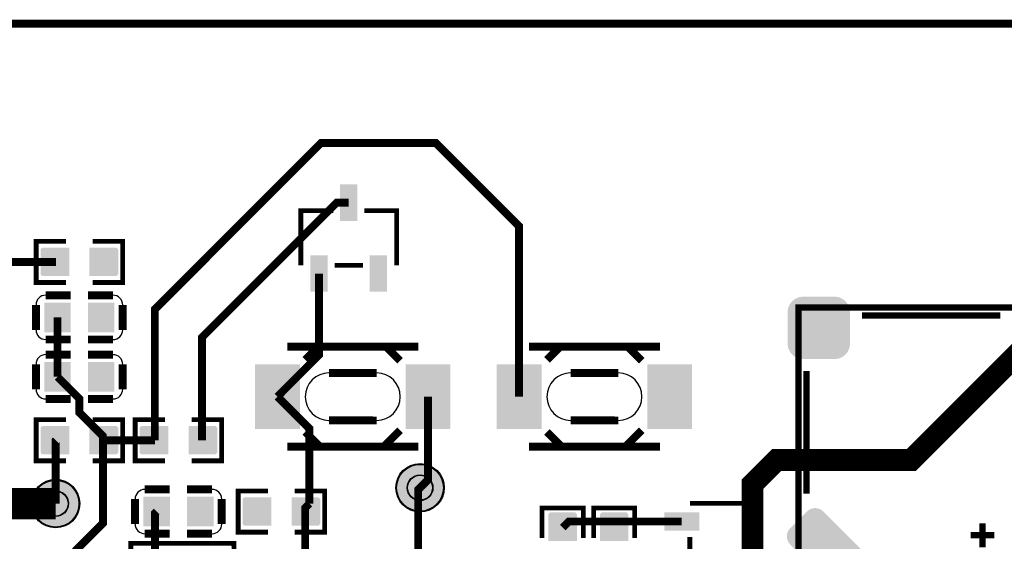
# Model space of a CAD drawing. Header units: millimetres. Extents: x -7 to 115, y -66 to 7.
# Tile 5 of 6: x 64 to 96, y -10 to 7. Entities that reach past the tile are written whole.
import ezdxf

# ---------------------------------------------------------------- set-up
doc = ezdxf.new("R2010")
doc.units = ezdxf.units.MM
for name, color, linetype, true_color in [('BoardOutLine', 7, 'Continuous', 0xff00ff), ('BottomLayer', 7, 'Continuous', 0x0000ff), ('BottomSolderMaskLayer', 7, 'Continuous', 0xaa00ff), ('Document', 7, 'Continuous', 0xffffff), ('Multi-Layer', 7, 'Continuous', 0xc0c0c0), ('TopLayer', 7, 'Continuous', 0xff0000), ('TopPasteMaskLayer', 7, 'Continuous', 0x808080), ('TopSilkLayer', 7, 'Continuous', 0xffcc00), ('TopSolderMaskLayer', 7, 'Continuous', 0x800080)]:
    doc.layers.add(name, color=color, linetype=linetype, true_color=true_color)

msp = doc.modelspace()

# ---------------------------------------------------------------- hatches: boundary and pattern name
at = {"layer": 'BottomSolderMaskLayer'}
for points in [[(76.05975361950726, -8.255016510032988, 1), (77.61055372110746, -8.255016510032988, 1)], [(64.37573025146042, -8.763017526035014, 1), (65.92653035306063, -8.763017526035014, 1)]]:
    msp.add_hatch(color=256, dxfattribs=at).paths.add_polyline_path(points)
at = {"layer": 'TopLayer'}
for points in [[(74.28343916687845, 0.346913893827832), (74.81541783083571, 0.346913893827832), (74.81541783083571, 1.4169164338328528), (74.28343916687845, 1.4169164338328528)], [(65.56311912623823, -1.44800609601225), (65.56311912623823, -0.583997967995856), (64.75664211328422, -0.583997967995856), (64.75664211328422, -1.44800609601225)], [(66.26314452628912, -1.44800609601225), (66.26314452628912, -0.583997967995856), (67.06962153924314, -0.583997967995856), (67.06962153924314, -1.44800609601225)], [(73.3334264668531, -1.9230886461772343), (73.8654305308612, -1.9230886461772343), (73.8654305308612, -0.8530861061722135), (73.3334264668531, -0.8530861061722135)], [(75.23342646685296, -1.9230886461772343), (75.76543053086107, -1.9230886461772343), (75.76543053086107, -0.8530861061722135), (75.23342646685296, -0.8530861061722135)], [(90.61823723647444, -3.6309372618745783), (90.61442722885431, -3.691389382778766), (90.60375920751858, -3.7505715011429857), (90.58572517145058, -3.8082296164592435), (90.56083312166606, -3.8633477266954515), (90.52959105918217, -3.9151638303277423), (90.49250698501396, -3.962661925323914), (90.44983489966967, -4.00533401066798), (90.4023368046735, -4.042418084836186), (90.35052070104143, -4.073660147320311), (90.29540259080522, -4.098552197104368), (90.23774447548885, -4.11658623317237), (90.17856235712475, -4.127254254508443), (90.11811023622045, -4.131064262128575), (89.11811023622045, -4.131064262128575), (89.05791211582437, -4.127254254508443), (88.99847599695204, -4.11658623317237), (88.94081788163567, -4.098552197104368), (88.88569977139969, -4.073660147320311), (88.83413766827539, -4.042418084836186), (88.78663957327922, -4.00533401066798), (88.74396748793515, -3.962661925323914), (88.70662941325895, -3.9151638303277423), (88.6753873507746, -3.8633477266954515), (88.65074930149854, -3.8082296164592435), (88.63271526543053, -3.7505715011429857), (88.62179324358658, -3.691389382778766), (88.61823723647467, -3.6309372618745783), (88.61823723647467, -2.6309372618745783), (88.62179324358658, -2.5707391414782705), (88.63271526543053, -2.5113030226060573), (88.65074930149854, -2.4536449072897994), (88.6753873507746, -2.3985267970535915), (88.70662941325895, -2.3469646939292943), (88.74396748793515, -2.2994665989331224), (88.78663957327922, -2.256794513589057), (88.83413766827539, -2.2194564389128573), (88.88569977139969, -2.188214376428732), (88.94081788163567, -2.1635763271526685), (88.99847599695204, -2.1455422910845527), (89.05791211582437, -2.134620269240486), (89.11811023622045, -2.1310642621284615), (90.11811023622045, -2.1310642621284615), (90.17856235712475, -2.134620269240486), (90.23774447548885, -2.1455422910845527), (90.29540259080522, -2.1635763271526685), (90.35052070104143, -2.188214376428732), (90.4023368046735, -2.2194564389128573), (90.44983489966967, -2.256794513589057), (90.49250698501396, -2.2994665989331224), (90.52959105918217, -2.3469646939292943), (90.56083312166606, -2.3985267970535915), (90.58572517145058, -2.4536449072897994), (90.60375920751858, -2.5113030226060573), (90.61442722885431, -2.5707391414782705), (90.61823723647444, -2.6309372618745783)], [(65.61313182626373, -3.2440182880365), (64.81313182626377, -3.2440182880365), (64.81313182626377, -2.3439928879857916), (65.61313182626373, -2.3439928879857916)], [(67.01313182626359, -3.2440182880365), (66.21313182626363, -3.2440182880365), (66.21313182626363, -2.3439928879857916), (67.01313182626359, -2.3439928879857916)], [(65.61313182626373, -5.149022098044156), (64.81313182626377, -5.149022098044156), (64.81313182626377, -4.248996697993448), (65.61313182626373, -4.248996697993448)], [(67.01313182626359, -5.149022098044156), (66.21313182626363, -5.149022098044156), (66.21313182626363, -4.248996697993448), (67.01313182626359, -4.248996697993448)], [(72.96441452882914, -4.335026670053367), (72.96441452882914, -6.335026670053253), (71.56441452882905, -6.335026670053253), (71.56441452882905, -4.335026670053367)], [(77.7904241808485, -4.335026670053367), (77.7904241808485, -6.335026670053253), (76.39042418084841, -6.335026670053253), (76.39042418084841, -4.335026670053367)], [(80.71143002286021, -4.335026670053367), (80.71143002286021, -6.335026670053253), (79.31143002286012, -6.335026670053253), (79.31143002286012, -4.335026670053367)], [(85.53743967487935, -4.335026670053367), (85.53743967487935, -6.335026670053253), (84.13743967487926, -6.335026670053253), (84.13743967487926, -4.335026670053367)], [(65.56311912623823, -7.163017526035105), (65.56311912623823, -6.299009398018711), (64.75664211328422, -6.299009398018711), (64.75664211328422, -7.163017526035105)], [(66.26314452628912, -7.163017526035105), (66.26314452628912, -6.299009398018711), (67.06962153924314, -6.299009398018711), (67.06962153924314, -7.163017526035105)], [(68.73812547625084, -6.299009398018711), (68.73812547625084, -7.163017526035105), (67.93164846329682, -7.163017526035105), (67.93164846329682, -6.299009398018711)], [(69.43815087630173, -6.299009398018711), (69.43815087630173, -7.163017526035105), (70.24462788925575, -7.163017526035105), (70.24462788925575, -6.299009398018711)], [(67.98813817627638, -8.567005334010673), (68.78813817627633, -8.567005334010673), (68.78813817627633, -9.467030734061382), (67.98813817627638, -9.467030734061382)], [(69.38813817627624, -8.567005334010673), (70.18813817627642, -8.567005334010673), (70.18813817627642, -9.467030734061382), (69.38813817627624, -9.467030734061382)], [(72.04013208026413, -8.585013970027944), (72.04013208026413, -9.449022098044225), (71.23365506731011, -9.449022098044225), (71.23365506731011, -8.585013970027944)], [(72.74015748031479, -8.585013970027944), (72.74015748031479, -9.449022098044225), (73.54663449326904, -9.449022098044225), (73.54663449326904, -8.585013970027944)], [(81.83916687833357, -9.937007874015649), (80.97515875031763, -9.937007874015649), (80.97515875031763, -9.13053086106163), (81.83916687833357, -9.13053086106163)], [(82.62616205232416, -9.937007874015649), (83.49017018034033, -9.937007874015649), (83.49017018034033, -9.13053086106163), (82.62616205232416, -9.13053086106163)], [(84.69057658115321, -9.070231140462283), (84.69057658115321, -9.60223520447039), (85.76057912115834, -9.60223520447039), (85.76057912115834, -9.070231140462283)], [(89.23469646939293, -9.017272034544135), (89.26873253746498, -8.987299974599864), (89.30607061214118, -8.961645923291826), (89.34620269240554, -8.940563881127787), (89.38836677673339, -8.92456184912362), (89.43230886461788, -8.913639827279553), (89.47726695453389, -8.90805181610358), (89.52273304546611, -8.90805181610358), (89.56769113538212, -8.913639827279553), (89.61163322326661, -8.92456184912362), (89.65379730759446, -8.940563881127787), (89.69392938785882, -8.961645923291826), (89.73126746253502, -8.987299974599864), (89.76504953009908, -9.017272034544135), (90.93192786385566, -10.18415036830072), (90.96189992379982, -10.217932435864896), (90.98755397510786, -10.255270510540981), (91.00863601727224, -10.29540259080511), (91.02463804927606, -10.337566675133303), (91.03556007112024, -10.38150876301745), (91.0411480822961, -10.426466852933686), (91.0411480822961, -10.471932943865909), (91.03556007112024, -10.516891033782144), (91.02463804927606, -10.560833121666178), (91.00863601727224, -10.602997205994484), (90.98755397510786, -10.643129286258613), (90.96189992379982, -10.6804673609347), (90.93192786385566, -10.714503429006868), (90.40157480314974, -11.244602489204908), (90.36753873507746, -11.274828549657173), (90.33045466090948, -11.300482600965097), (90.29032258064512, -11.32156464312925), (90.24790449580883, -11.337566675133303), (90.20396240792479, -11.34848869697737), (90.15900431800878, -11.35382270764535), (90.11379222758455, -11.35382270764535), (90.06883413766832, -11.34848869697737), (90.02489204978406, -11.337566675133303), (89.98247396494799, -11.32156464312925), (89.94234188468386, -11.300482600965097), (89.90500381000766, -11.274828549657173), (89.8712217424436, -11.244602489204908), (88.70459740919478, -10.077978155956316), (88.67437134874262, -10.044196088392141), (88.64871729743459, -10.006858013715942), (88.62763525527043, -9.966725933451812), (88.61163322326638, -9.92430784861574), (88.60071120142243, -9.880365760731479), (88.59537719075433, -9.835407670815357), (88.59537719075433, -9.790195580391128), (88.60071120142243, -9.745237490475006), (88.61163322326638, -9.701295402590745), (88.62763525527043, -9.658877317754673), (88.64871729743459, -9.618745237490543), (88.67437134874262, -9.581661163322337), (88.70459740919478, -9.547625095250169)]]:
    msp.add_hatch(color=256, dxfattribs=at).paths.add_polyline_path(points)
at = {"layer": 'TopPasteMaskLayer'}
for points in [[(74.28343916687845, 0.346913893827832), (74.81541783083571, 0.346913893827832), (74.81541783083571, 1.4169164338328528), (74.28343916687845, 1.4169164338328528)], [(64.71811023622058, -1.465989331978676), (65.51811023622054, -1.465989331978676), (65.56812293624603, -1.4159766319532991), (65.56812293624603, -1.1880111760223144), (65.19812039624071, -1.1880111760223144), (65.19812039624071, -0.8580137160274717), (65.56812293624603, -0.8580137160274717), (65.56812293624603, -0.6159766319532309), (65.51811023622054, -0.5659893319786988), (64.71811023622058, -0.5659893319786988), (64.66812293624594, -0.6159766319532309), (64.66812293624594, -1.4159766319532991)], [(67.10815341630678, -0.56601473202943), (66.30815341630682, -0.56601473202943), (66.25814071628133, -0.6160274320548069), (66.25814071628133, -0.8439928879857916), (66.62814325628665, -0.8439928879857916), (66.62814325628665, -1.1739903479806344), (66.25814071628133, -1.1739903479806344), (66.25814071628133, -1.4160274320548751), (66.30815341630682, -1.4660147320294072), (67.10815341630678, -1.4660147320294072), (67.15814071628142, -1.4160274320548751), (67.15814071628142, -0.6160274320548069)], [(73.3334264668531, -1.9230886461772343), (73.8654305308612, -1.9230886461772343), (73.8654305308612, -0.8530861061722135), (73.3334264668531, -0.8530861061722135)], [(75.23342646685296, -1.9230886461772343), (75.76543053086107, -1.9230886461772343), (75.76543053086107, -0.8530861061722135), (75.23342646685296, -0.8530861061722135)], [(65.61313182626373, -3.2440182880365), (64.81313182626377, -3.2440182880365), (64.81313182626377, -2.3439928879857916), (65.61313182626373, -2.3439928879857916)], [(67.01313182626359, -3.2440182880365), (66.21313182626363, -3.2440182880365), (66.21313182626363, -2.3439928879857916), (67.01313182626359, -2.3439928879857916)], [(65.61313182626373, -5.149022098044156), (64.81313182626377, -5.149022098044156), (64.81313182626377, -4.248996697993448), (65.61313182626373, -4.248996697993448)], [(67.01313182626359, -5.149022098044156), (66.21313182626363, -5.149022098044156), (66.21313182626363, -4.248996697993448), (67.01313182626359, -4.248996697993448)], [(72.96441452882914, -4.335026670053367), (72.96441452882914, -6.335026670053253), (71.56441452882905, -6.335026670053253), (71.56441452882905, -4.335026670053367)], [(77.7904241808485, -4.335026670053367), (77.7904241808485, -6.335026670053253), (76.39042418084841, -6.335026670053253), (76.39042418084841, -4.335026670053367)], [(80.71143002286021, -4.335026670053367), (80.71143002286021, -6.335026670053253), (79.31143002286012, -6.335026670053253), (79.31143002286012, -4.335026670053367)], [(85.53743967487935, -4.335026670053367), (85.53743967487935, -6.335026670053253), (84.13743967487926, -6.335026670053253), (84.13743967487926, -4.335026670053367)], [(64.71811023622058, -7.181000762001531), (65.51811023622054, -7.181000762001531), (65.56812293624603, -7.130988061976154), (65.56812293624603, -6.90302260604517), (65.19812039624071, -6.90302260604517), (65.19812039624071, -6.573025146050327), (65.56812293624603, -6.573025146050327), (65.56812293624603, -6.330988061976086), (65.51811023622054, -6.281000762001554), (64.71811023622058, -6.281000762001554), (64.66812293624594, -6.330988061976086), (64.66812293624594, -7.130988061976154)], [(67.10815341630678, -6.281026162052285), (66.30815341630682, -6.281026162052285), (66.25814071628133, -6.331038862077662), (66.25814071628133, -6.559004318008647), (66.62814325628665, -6.559004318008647), (66.62814325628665, -6.88900177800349), (66.25814071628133, -6.88900177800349), (66.25814071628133, -7.13103886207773), (66.30815341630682, -7.181026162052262), (67.10815341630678, -7.181026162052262), (67.15814071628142, -7.13103886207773), (67.15814071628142, -6.331038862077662)], [(67.89311658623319, -7.181000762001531), (68.69311658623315, -7.181000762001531), (68.74312928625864, -7.130988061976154), (68.74312928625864, -6.90302260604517), (68.37312674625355, -6.90302260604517), (68.37312674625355, -6.573025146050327), (68.74312928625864, -6.573025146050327), (68.74312928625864, -6.330988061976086), (68.69311658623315, -6.281000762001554), (67.89311658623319, -6.281000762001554), (67.84312928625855, -6.330988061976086), (67.84312928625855, -7.130988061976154)], [(70.28315976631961, -6.281026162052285), (69.48315976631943, -6.281026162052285), (69.43314706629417, -6.331038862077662), (69.43314706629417, -6.559004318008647), (69.80314960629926, -6.559004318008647), (69.80314960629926, -6.88900177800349), (69.43314706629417, -6.88900177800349), (69.43314706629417, -7.13103886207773), (69.48315976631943, -7.181026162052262), (70.28315976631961, -7.181026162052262), (70.33314706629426, -7.13103886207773), (70.33314706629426, -6.331038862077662)], [(67.98813817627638, -8.567005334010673), (68.78813817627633, -8.567005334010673), (68.78813817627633, -9.467030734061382), (67.98813817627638, -9.467030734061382)], [(69.38813817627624, -8.567005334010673), (70.18813817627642, -8.567005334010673), (70.18813817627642, -9.467030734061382), (69.38813817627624, -9.467030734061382)], [(71.19512319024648, -9.46700533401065), (71.99512319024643, -9.46700533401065), (72.04513589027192, -9.416992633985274), (72.04513589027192, -9.189027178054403), (71.6751333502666, -9.189027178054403), (71.6751333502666, -8.859029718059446), (72.04513589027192, -8.859029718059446), (72.04513589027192, -8.616992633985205), (71.99512319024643, -8.567005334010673), (71.19512319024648, -8.567005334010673), (71.14513589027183, -8.616992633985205), (71.14513589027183, -9.416992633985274)], [(73.5851663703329, -8.567030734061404), (72.78516637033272, -8.567030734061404), (72.73515367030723, -8.617043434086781), (72.73515367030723, -8.845008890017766), (73.10515621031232, -8.845008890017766), (73.10515621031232, -9.175006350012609), (72.73515367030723, -9.175006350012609), (72.73515367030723, -9.41704343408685), (72.78516637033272, -9.467030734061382), (73.5851663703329, -9.467030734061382), (73.63515367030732, -9.41704343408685), (73.63515367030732, -8.617043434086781)], [(80.95717551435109, -9.091998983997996), (80.95717551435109, -9.89199898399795), (81.00718821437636, -9.942011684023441), (81.23515367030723, -9.942011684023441), (81.23515367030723, -9.572009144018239), (81.56515113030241, -9.572009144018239), (81.56515113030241, -9.942011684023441), (81.80718821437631, -9.942011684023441), (81.85717551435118, -9.89199898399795), (81.85717551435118, -9.091998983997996), (81.80718821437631, -9.04201168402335), (81.00718821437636, -9.04201168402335)], [(82.60817881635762, -9.091998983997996), (82.60817881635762, -9.89199898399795), (82.65819151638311, -9.942011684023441), (82.88615697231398, -9.942011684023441), (82.88615697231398, -9.572009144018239), (83.21615443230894, -9.572009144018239), (83.21615443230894, -9.942011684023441), (83.45819151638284, -9.942011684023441), (83.50817881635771, -9.89199898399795), (83.50817881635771, -9.091998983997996), (83.45819151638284, -9.04201168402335), (82.65819151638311, -9.04201168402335)], [(84.69057658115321, -9.070231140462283), (84.69057658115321, -9.60223520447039), (85.76057912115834, -9.60223520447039), (85.76057912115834, -9.070231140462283)]]:
    msp.add_hatch(color=256, dxfattribs=at).paths.add_polyline_path(points)
at = {"layer": 'TopSolderMaskLayer'}
for points in [[(74.270812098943, 0.2958300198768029), (74.82804731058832, 0.2958300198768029), (74.82804731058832, 1.4680051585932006), (74.270812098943, 1.4680051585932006)], [(65.58852637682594, -1.4734061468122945), (65.58852637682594, -0.5585979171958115), (64.73124926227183, -0.5585979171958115), (64.73124926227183, -1.4734061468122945)], [(66.23773727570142, -1.4734061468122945), (66.23773727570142, -0.5585979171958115), (67.09501439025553, -0.5585979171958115), (67.09501439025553, -1.4734061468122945)], [(73.3207969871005, -1.9741725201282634), (73.87805880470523, -1.9741725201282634), (73.87805880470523, -0.8019973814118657), (73.3207969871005, -0.8019973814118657)], [(75.22080060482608, -1.9741725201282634), (75.7780624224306, -1.9741725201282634), (75.7780624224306, -0.8019973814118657), (75.22080060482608, -0.8019973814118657)], [(65.63853348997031, -3.2694190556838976), (64.78773338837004, -3.2694190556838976), (64.78773338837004, -2.318592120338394), (65.63853348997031, -2.318592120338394)], [(67.03853026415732, -3.2694190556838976), (66.18773016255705, -3.2694190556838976), (66.18773016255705, -2.318592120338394), (67.03853026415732, -2.318592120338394)], [(65.63853348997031, -5.174422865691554), (64.78773338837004, -5.174422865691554), (64.78773338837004, -4.22359593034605), (65.63853348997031, -4.22359593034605)], [(67.03853026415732, -5.174422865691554), (66.18773016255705, -5.174422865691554), (66.18773016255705, -4.22359593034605), (67.03853026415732, -4.22359593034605)], [(72.98219456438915, -4.298740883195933), (72.98219456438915, -6.371312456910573), (71.54663449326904, -6.371312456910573), (71.54663449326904, -4.298740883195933)], [(77.80820421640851, -4.298740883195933), (77.80820421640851, -6.371312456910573), (76.3726441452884, -6.371312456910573), (76.3726441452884, -4.298740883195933)], [(80.72921005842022, -4.298740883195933), (80.72921005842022, -6.371312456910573), (79.29364998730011, -6.371312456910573), (79.29364998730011, -4.298740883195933)], [(85.55521971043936, -4.298740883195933), (85.55521971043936, -6.371312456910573), (84.11965963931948, -6.371312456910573), (84.11965963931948, -4.298740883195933)], [(65.58852637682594, -7.18841757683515), (65.58852637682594, -6.273609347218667), (64.73124926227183, -6.273609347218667), (64.73124926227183, -7.18841757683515)], [(66.23773727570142, -7.18841757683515), (66.23773727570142, -6.273609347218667), (67.09501439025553, -6.273609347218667), (67.09501439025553, -7.18841757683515)], [(68.76353272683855, -6.273609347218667), (68.76353272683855, -7.18841757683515), (67.90625561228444, -7.18841757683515), (67.90625561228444, -6.273609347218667)], [(69.41274362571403, -6.273609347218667), (69.41274362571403, -7.18841757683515), (70.27002074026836, -7.18841757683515), (70.27002074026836, -6.273609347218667)], [(76.05975361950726, -8.255016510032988, 1), (77.61055372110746, -8.255016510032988, 1)], [(64.37573025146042, -8.763017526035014, 1), (65.92653035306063, -8.763017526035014, 1)], [(67.96273973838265, -8.541604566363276), (68.81353983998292, -8.541604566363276), (68.81353983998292, -9.49243150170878), (67.96273973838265, -9.49243150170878)], [(69.36273651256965, -8.541604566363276), (70.21353661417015, -8.541604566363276), (70.21353661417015, -9.49243150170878), (69.36273651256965, -9.49243150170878)], [(72.06553933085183, -8.559613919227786), (72.06553933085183, -9.474422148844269), (71.20826221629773, -9.474422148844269), (71.20826221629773, -8.559613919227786)], [(72.71475022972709, -8.559613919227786), (72.71475022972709, -9.474422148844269), (73.57202734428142, -9.474422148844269), (73.57202734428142, -8.559613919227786)], [(81.8663788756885, -9.960723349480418), (80.94794675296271, -9.960723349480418), (80.94794675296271, -9.106828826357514), (81.8663788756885, -9.106828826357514)], [(82.59895005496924, -9.960723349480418), (83.51738217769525, -9.960723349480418), (83.51738217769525, -9.106828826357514), (82.59895005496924, -9.106828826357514)], [(84.66517773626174, -9.04482502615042), (84.66517773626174, -9.627629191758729), (85.78598037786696, -9.627629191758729), (85.78598037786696, -9.04482502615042)]]:
    msp.add_hatch(color=256, dxfattribs=at).paths.add_polyline_path(points)

# ---------------------------------------------------------------- linework, layer by layer
at = {"layer": 'BoardOutLine', "const_width": 0.25400050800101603}
msp.add_lwpolyline([(3.9370078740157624, 6.61912623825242), (103.759207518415, 6.61912623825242)], dxfattribs=at)
at = {"layer": 'BottomLayer'}
for points, const_width in [([(76.77500635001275, -14.919253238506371), (76.77500635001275, -8.31516383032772), (76.83515367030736, -8.255016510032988)], 0.25400050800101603), ([(55.62611125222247, -14.097028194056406), (60.960121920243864, -8.763017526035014), (65.15113030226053, -8.763017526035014)], 1)]:
    msp.add_lwpolyline(points, dxfattribs=dict(at, const_width=const_width))
at = {"layer": 'BottomSolderMaskLayer'}
for centre, radius in [((76.83515367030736, -8.255016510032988), 0.7754000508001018), ((76.83510287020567, -8.254991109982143), 0.41354669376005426), ((65.15113030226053, -8.763017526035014), 0.7754000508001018), ((65.15113030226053, -8.762941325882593), 0.41354669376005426)]:
    msp.add_circle(centre, radius, dxfattribs=at)
at = {"layer": 'Document', "const_width": 0.20320040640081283}
msp.add_lwpolyline([(97.46812293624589, -10.98094996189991), (88.96824993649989, -10.98094996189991), (88.96824993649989, -2.4810769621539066), (97.46812293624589, -2.4810769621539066), (97.46812293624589, -10.98094996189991)], close=True, dxfattribs=at)
at = {"layer": 'Document'}
for centre in [(73.59944119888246, -1.904495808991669), (84.70916941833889, -9.336296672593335)]:
    msp.add_circle(centre, 0.10007620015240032, dxfattribs=at)
at = {"layer": 'Multi-Layer'}
for centre, radius in [((76.83515367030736, -8.255016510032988), 0.7500000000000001), ((76.83510287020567, -8.254991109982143), 0.4), ((65.15113030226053, -8.763017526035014), 0.7500000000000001), ((65.15113030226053, -8.762941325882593), 0.4)]:
    msp.add_circle(centre, radius, dxfattribs=at)
at = {"layer": 'TopLayer'}
for points, const_width in [([(68.3337566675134, -6.731013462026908), (68.3337566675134, -2.5323850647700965), (73.66014732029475, 2.794005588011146), (77.34315468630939, 2.794005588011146), (80.01016002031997, 0.12700025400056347), (80.01016002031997, -5.334010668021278)], 0.25400050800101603), ([(69.8425196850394, -6.731013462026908), (69.8425196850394, -3.436626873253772), (74.16052832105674, 0.8813817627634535), (74.54914909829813, 0.8813817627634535)], 0.25400050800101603), ([(62.230124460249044, -0.5080010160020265), (62.73812547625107, -1.016002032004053), (65.15974091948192, -1.016002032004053)], 0.25400050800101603), ([(72.26314452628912, -5.334010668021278), (73.59918719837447, -3.9979679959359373), (73.59918719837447, -1.3888747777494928)], 0.25400050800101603), ([(65.21310642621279, -2.794005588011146), (65.21310642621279, -4.699009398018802)], 0.25400050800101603), ([(96.81813563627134, -3.131064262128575), (92.58318516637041, -7.366014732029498), (88.26517653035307, -7.366014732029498), (87.49530099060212, -8.135890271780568), (87.49530099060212, -10.287020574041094)], 0.7000000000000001), ([(65.21310642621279, -4.699009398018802), (65.91313182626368, -5.399034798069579), (65.91313182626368, -5.842011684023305), (66.6664973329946, -6.595377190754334), (66.6664973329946, -6.731013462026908)], 0.25400050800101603), ([(72.26314452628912, -5.334010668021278), (73.28778257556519, -6.358648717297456), (73.28778257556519, -8.763017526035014)], 0.25400050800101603), ([(77.08915417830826, -5.334010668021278), (77.08915417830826, -8.001016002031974), (76.83515367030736, -8.255016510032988)], 0.25400050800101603), ([(64.24942849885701, -16.728473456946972), (64.24942849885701, -11.82372364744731), (66.66751333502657, -9.390398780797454), (66.66751333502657, -6.731013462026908)], 0.25400050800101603), ([(65.15974091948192, -6.731013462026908), (65.15113030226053, -6.739624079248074), (65.15113030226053, -8.763017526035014)], 0.25400050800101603), ([(66.6664973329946, -6.731013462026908), (68.33477266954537, -6.731013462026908)], 0.25400050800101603), ([(73.28778257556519, -8.763017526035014), (73.15214630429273, -8.898653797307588), (73.15214630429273, -19.050038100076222), (71.47320294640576, -20.72898145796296), (69.249936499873, -20.72898145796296)], 0.25400050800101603), ([(68.38811277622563, -9.017018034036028), (68.34010668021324, -9.065024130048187), (68.34010668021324, -11.219202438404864)], 0.25400050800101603), ([(81.4071628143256, -9.533655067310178), (81.60375920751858, -9.33705867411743), (85.22529845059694, -9.33705867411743)], 0.25400050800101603)]:
    msp.add_lwpolyline(points, dxfattribs=dict(at, const_width=const_width))
at = {"layer": 'TopSilkLayer'}
for points, const_width in [([(73.01320802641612, -1.129311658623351), (73.01320802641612, 0.6231394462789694), (74.05481330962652, 0.6231394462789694)], 0.15240030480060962), ([(76.08564897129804, -1.129311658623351), (76.08564897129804, 0.6231394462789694), (75.04404368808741, 0.6231394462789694)], 0.15240030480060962), ([(65.4869189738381, -1.6766065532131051), (64.52804165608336, -1.6766065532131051), (64.52804165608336, -0.3553975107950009), (65.4869189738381, -0.3553975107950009)], 0.15240030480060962), ([(66.33934467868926, -1.6766065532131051), (67.298221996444, -1.6766065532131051), (67.298221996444, -0.3553975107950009), (66.33934467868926, -0.3553975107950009)], 0.15240030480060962), ([(75.00485140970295, -1.129311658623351), (74.09400558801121, -1.129311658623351)], 0.15240030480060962), ([(65.63286766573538, -2.083972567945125), (64.83289306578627, -2.083972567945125)], 0.25400050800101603), ([(66.19331978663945, -2.084429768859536), (66.99329438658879, -2.084429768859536)], 0.25400050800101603), ([(64.5231140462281, -3.1937769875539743), (64.5231140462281, -2.393751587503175)], 0.25400050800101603), ([(67.3030480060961, -2.394259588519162), (67.3030480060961, -3.1943103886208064)], 0.25400050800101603), ([(91.000254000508, -2.73507747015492), (95.43611887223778, -2.73507747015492)], 0.20320040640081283), ([(65.63286766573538, -3.5036322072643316), (64.83289306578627, -3.5036322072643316)], 0.25400050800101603), ([(66.19331978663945, -3.5041148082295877), (66.99329438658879, -3.5041148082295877)], 0.25400050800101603), ([(76.77741935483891, -3.7350520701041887), (72.57741935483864, -3.7350520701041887)], 0.25400050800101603), ([(73.15786131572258, -4.153136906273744), (73.57586995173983, -3.7350520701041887)], 0.25400050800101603), ([(76.19705359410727, -4.18450596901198), (75.7475996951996, -3.7350520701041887)], 0.25400050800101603), ([(84.52443484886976, -3.7350520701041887), (80.32443484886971, -3.7350520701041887)], 0.25400050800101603), ([(80.90487680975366, -4.153136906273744), (81.32288544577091, -3.7350520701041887)], 0.25400050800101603), ([(83.94406908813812, -4.18450596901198), (83.49461518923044, -3.7350520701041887)], 0.25400050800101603), ([(65.63286766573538, -3.988976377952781), (64.83289306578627, -3.988976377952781)], 0.25400050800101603), ([(66.19331978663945, -3.9894335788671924), (66.99329438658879, -3.9894335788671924)], 0.25400050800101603), ([(64.5231140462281, -5.098780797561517), (64.5231140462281, -4.298755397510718)], 0.25400050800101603), ([(67.3030480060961, -4.299263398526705), (67.3030480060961, -5.099314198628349)], 0.25400050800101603), ([(89.22225044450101, -8.440944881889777), (89.22225044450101, -4.513081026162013)], 0.20320040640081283), ([(75.4406908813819, -4.5740665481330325), (73.91668783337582, -4.5740665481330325)], 0.25400050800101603), ([(83.18770637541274, -4.5740665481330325), (81.66370332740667, -4.5740665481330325)], 0.25400050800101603), ([(65.63286766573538, -5.408636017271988), (64.83289306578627, -5.408636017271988)], 0.25400050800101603), ([(66.19331978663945, -5.409118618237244), (66.99329438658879, -5.409118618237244)], 0.25400050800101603), ([(65.4869189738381, -7.39161798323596), (64.52804165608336, -7.39161798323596), (64.52804165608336, -6.070408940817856), (65.4869189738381, -6.070408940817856)], 0.15240030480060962), ([(66.33934467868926, -7.39161798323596), (67.298221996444, -7.39161798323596), (67.298221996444, -6.070408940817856), (66.33934467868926, -6.070408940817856)], 0.15240030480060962), ([(68.66192532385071, -6.070408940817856), (67.70304800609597, -6.070408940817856), (67.70304800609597, -7.39161798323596), (68.66192532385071, -7.39161798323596)], 0.15240030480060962), ([(69.5143510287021, -6.070408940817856), (70.47322834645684, -6.070408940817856), (70.47322834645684, -7.39161798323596), (69.5143510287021, -7.39161798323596)], 0.15240030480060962), ([(75.4406908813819, -6.098069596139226), (73.91546863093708, -6.097078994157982)], 0.25400050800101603), ([(83.18770637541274, -6.098069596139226), (81.66248412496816, -6.097078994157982)], 0.25400050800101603), ([(76.19705359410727, -6.409372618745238), (75.67137414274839, -6.9350520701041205)], 0.25400050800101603), ([(83.94406908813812, -6.409372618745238), (83.41838963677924, -6.9350520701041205)], 0.25400050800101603), ([(73.15786131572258, -6.466167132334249), (73.62667005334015, -6.9350520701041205)], 0.25400050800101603), ([(80.90487680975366, -6.466167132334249), (81.373685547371, -6.9350520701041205)], 0.25400050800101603), ([(76.77741935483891, -6.9350520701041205), (72.57741935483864, -6.9350520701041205)], 0.25400050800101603), ([(84.52443484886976, -6.9350520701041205), (80.32443484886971, -6.9350520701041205)], 0.25400050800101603), ([(68.80795021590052, -8.306908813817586), (68.00797561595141, -8.306908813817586)], 0.25400050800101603), ([(69.36840233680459, -8.307391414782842), (70.16837693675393, -8.307391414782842)], 0.25400050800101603), ([(67.69822199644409, -9.416764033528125), (67.69822199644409, -8.61671323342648)], 0.25400050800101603), ([(70.47815595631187, -8.617246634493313), (70.47815595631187, -9.417272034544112)], 0.25400050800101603), ([(71.963931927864, -8.356413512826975), (71.00505461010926, -8.356413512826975), (71.00505461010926, -9.677622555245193), (71.963931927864, -9.677622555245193)], 0.15240030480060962), ([(72.81635763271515, -8.356413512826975), (73.7752349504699, -8.356413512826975), (73.7752349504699, -9.677622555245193), (72.81635763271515, -9.677622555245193)], 0.15240030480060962), ([(82.06776733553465, -9.860807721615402), (82.06776733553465, -8.901930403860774), (80.74655829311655, -8.901930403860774), (80.74655829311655, -9.860807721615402)], 0.15240030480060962), ([(82.39756159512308, -9.860807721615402), (82.39756159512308, -8.901930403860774), (83.71877063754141, -8.901930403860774), (83.71877063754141, -9.860807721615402)], 0.15240030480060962), ([(85.48435356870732, -8.750012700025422), (87.23680467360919, -8.750012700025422), (87.23680467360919, -9.791617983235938)], 0.15240030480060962), ([(94.86918973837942, -9.398018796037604), (94.86918973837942, -10.160020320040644)], 0.20320040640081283), ([(68.80795021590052, -9.726593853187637), (68.00797561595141, -9.726593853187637)], 0.25400050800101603), ([(69.36840233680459, -9.727051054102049), (70.16837693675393, -9.727051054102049)], 0.25400050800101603), ([(85.48435356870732, -10.74165608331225), (85.48435356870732, -9.830810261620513)], 0.15240030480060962), ([(94.48818897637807, -9.779019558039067), (95.250190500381, -9.779019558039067)], 0.20320040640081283)]:
    msp.add_lwpolyline(points, dxfattribs=dict(at, const_width=const_width))
at = {"layer": 'TopSilkLayer', "const_width": 0.15240030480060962}
msp.add_lwpolyline([(70.89382778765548, -14.34853949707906), (70.89382778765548, -14.605080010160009), (67.5639319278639, -14.605080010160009), (67.5639319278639, -10.033070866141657), (69.21493522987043, -10.033070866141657), (70.86593853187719, -10.033070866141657), (70.89382778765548, -14.34853949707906)], close=True, dxfattribs=at)
at = {"layer": 'TopSilkLayer'}
for centre, radius, start, end in [((64.83294386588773, -2.393802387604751), 0.30982981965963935, 90, 180), ((66.99321818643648, -2.3942595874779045), 0.30982981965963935, 359.9999998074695, 90), ((64.83294386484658, -3.193802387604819), 0.30982981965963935, 179.9953028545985, 270), ((66.99321819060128, -3.1942849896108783), 0.30982981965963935, 270, 0.009394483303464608), ((64.83294386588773, -4.2988061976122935), 0.30982981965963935, 90, 180), ((66.99321818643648, -4.299263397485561), 0.30982981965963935, 359.9999998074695, 90), ((73.91607824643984, -5.335560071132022), 0.7614937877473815, 90, 270), ((75.44071628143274, -5.336068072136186), 0.7620015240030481, 270, 90), ((81.66309374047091, -5.335560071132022), 0.7614937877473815, 90, 270), ((83.18773177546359, -5.336068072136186), 0.7620015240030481, 270, 90), ((64.83294386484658, -5.098806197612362), 0.30982981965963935, 179.9953028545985, 270), ((66.99321819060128, -5.099288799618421), 0.30982981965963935, 270, 0.009394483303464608), ((68.00805181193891, -8.616738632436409), 0.30982981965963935, 90, 180.00939448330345), ((70.16832613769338, -8.617221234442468), 0.30982981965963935, 359.9953028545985, 90), ((68.00805181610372, -9.416764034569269), 0.30982981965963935, 179.99999980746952, 270), ((70.16832613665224, -9.417221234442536), 0.30982981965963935, 270, 0)]:
    msp.add_arc(centre, radius, start, end, dxfattribs=at)
at = {"layer": 'TopSolderMaskLayer'}
for centre, radius in [((76.83515367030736, -8.255016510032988), 0.7754000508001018), ((76.83510287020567, -8.254991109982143), 0.41354669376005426), ((65.15113030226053, -8.763017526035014), 0.7754000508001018), ((65.15113030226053, -8.762941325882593), 0.41354669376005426)]:
    msp.add_circle(centre, radius, dxfattribs=at)

doc.saveas('drawing.dxf')
